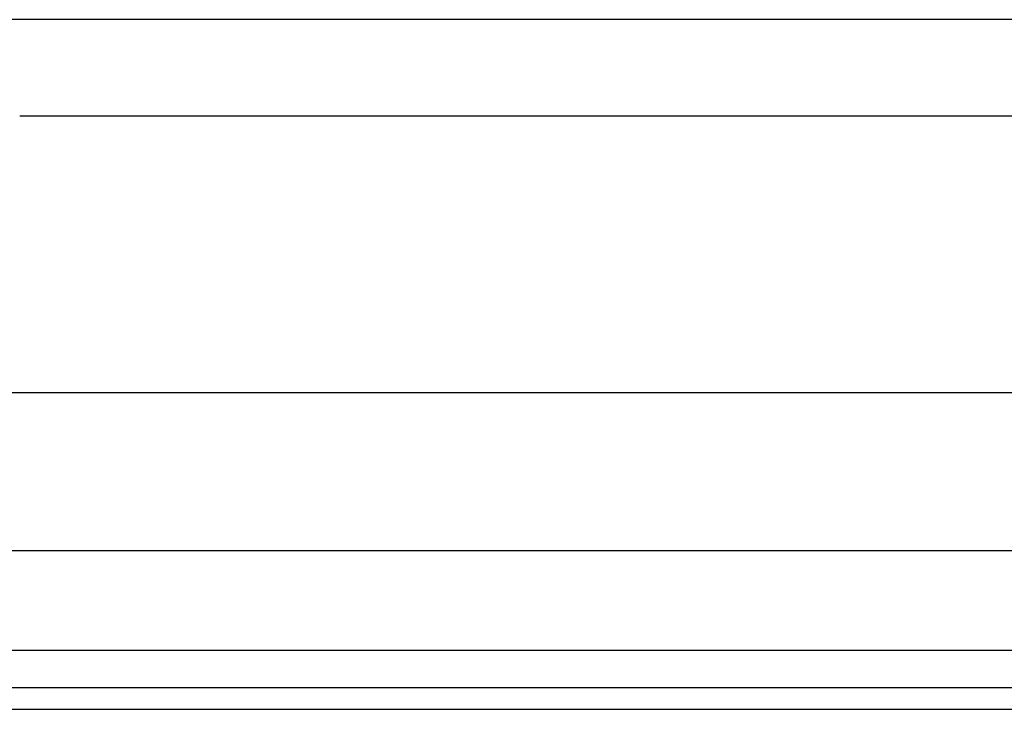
# Model space of a CAD drawing. Header units: inches. Extents: x 3 to 112, y 6 to 61.
# Tile 17 of 140: x 6.8 to 9.24, y 13.37 to 15.08. Entities that reach past the tile are written whole.
import ezdxf

# ---------------------------------------------------------------- set-up
doc = ezdxf.new("R2010")
doc.units = ezdxf.units.IN
doc.header["$MEASUREMENT"] = 0
doc.layers.add('Visible Edges(ANSI)', color=7, linetype='Continuous', lineweight=25)
doc.layers.add('Visible Tangent Edges(ANSI)', color=7, linetype='Continuous', lineweight=25)

msp = doc.modelspace()

# ---------------------------------------------------------------- linework, layer by layer
at = {"layer": 'Visible Edges(ANSI)'}
for p, q in [((9.3837, 15.0827), (6.7121, 15.0827)), ((9.2977, 14.843), (6.7981, 14.843)), ((4.2248, 14.1561), (22.3689, 14.1561)), ((22.3689, 13.7624), (4.2248, 13.7624)), ((23.1201, 13.4217), (3.4941, 13.4217)), ((3.4941, 13.3687), (23.1201, 13.3687))]:
    msp.add_line(p, q, dxfattribs=at)
at = {"layer": 'Visible Tangent Edges(ANSI)'}
msp.add_line((23.1201, 13.5147), (3.4941, 13.5147), dxfattribs=at)

doc.saveas('drawing.dxf')
